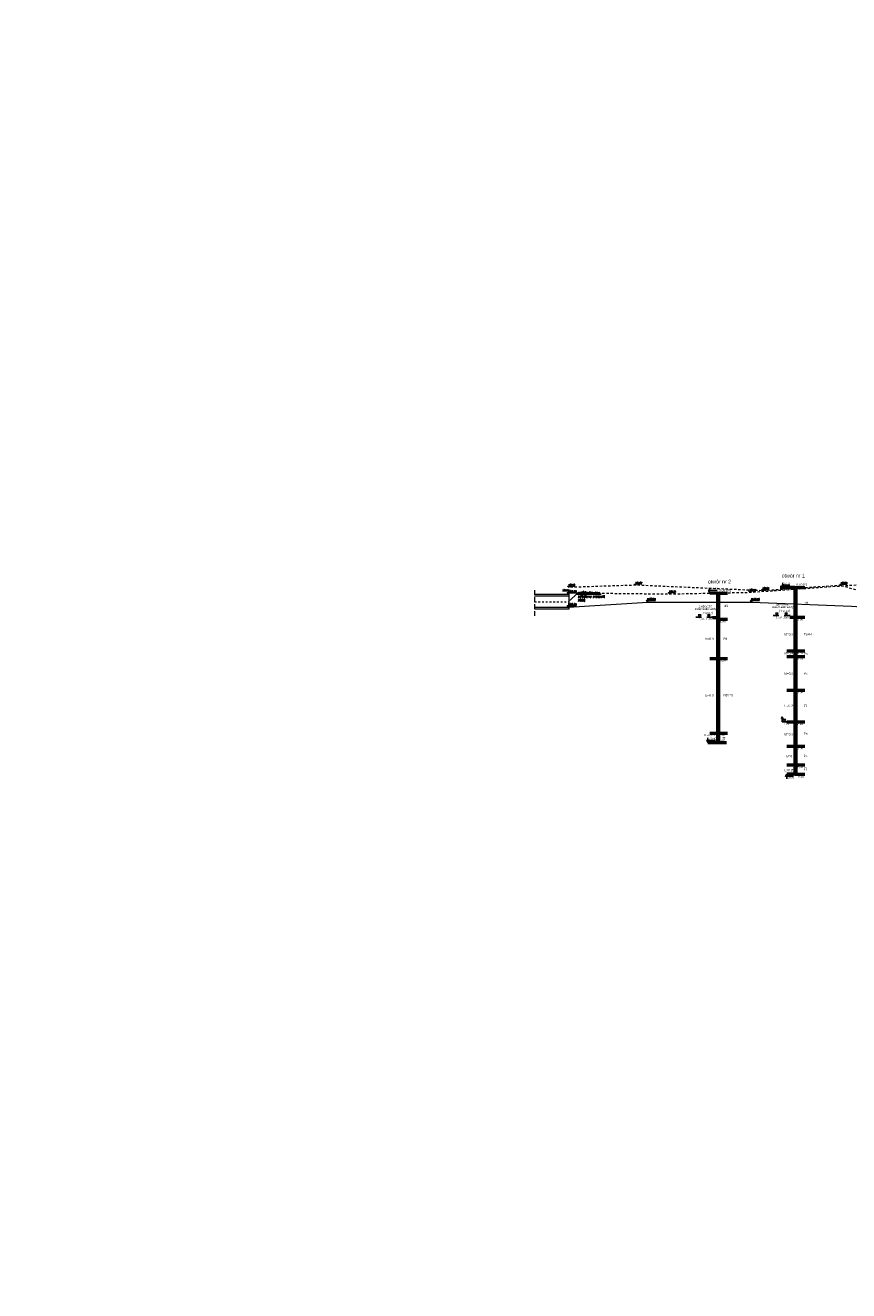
# Model space of a CAD drawing. Header units: metres. Extents: x 0 to 7550187, y 0 to 5738922.
# Tile 8 of 43: x 7549190 to 7549234, y 5738639 to 5738707. Entities that reach past the tile are written whole.
import ezdxf
from ezdxf import colors
from ezdxf.entities.mleader import LeaderData, LeaderLine
from ezdxf.enums import TextEntityAlignment as Align
from ezdxf.math import Vec2, Vec3

# ---------------------------------------------------------------- set-up
doc = ezdxf.new("R2010")
doc.units = ezdxf.units.M
for name, pattern in [('595_zjazdy$0$595_zjazdy$0$dk35_all$0$$AUDIT_BAD_LTYPE1', [0]), ('DGN Style 4', [0.051488, 0.025744, -0.012872, 0, -0.012872]), ('HIDDEN', [0.375, 0.25, -0.125])]:
    doc.linetypes.add(name, pattern=pattern)
for name, color, linetype in [('__STYL_RZĘDNE', 4, 'Continuous'), ('_STYL_OPISY', 7, 'Continuous'), ('_STYL_WYMIARY', 7, 'Continuous'), ('_STYL_WYPOSAŻENIE', 5, 'Continuous')]:
    doc.layers.add(name, color=color, linetype=linetype)
for name, color, linetype, lineweight in [('_STYL_HATCH', 7, 'Continuous', 0), ('_STYL_OPIS', 4, 'Continuous', 0), ('_STYL_TEREN', 4, 'Continuous', 0), ('Osie', 7, 'DGN Style 4', 0)]:
    doc.layers.add(name, color=color, linetype=linetype, lineweight=lineweight)
doc.styles.add('Opis', font='arial.ttf')
doc.styles.add('Romans', font='Romans.shx', dxfattribs={"width": 0.75})
doc.styles.get("Standard").update_dxf_attribs({"font": 'romans.shx', "width": 0.75})

# ---------------------------------------------------------------- blocks, each defined once
blk = doc.blocks.new('O1')
at = {"layer": '_STYL_OPIS', "linetype": 'Continuous'}
h = blk.add_hatch(color=256, dxfattribs=at)
h.dxf.hatch_style = 1
h.paths.add_polyline_path([(7549315.358, 5738685.045), (7549315.432, 5738685.17), (7549315.285, 5738685.17)])
at = {"layer": '_STYL_OPIS', "linetype": 'Continuous', "lineweight": 53}
for p, q in [((7549315.826, 5738686.545), (7549315.043, 5738686.545)), ((7549315.826, 5738686.545), (7549315.826, 5738676.545)), ((7549315.826, 5738686.545), (7549316.365, 5738686.545)), ((7549315.884, 5738686.545), (7549315.884, 5738676.545)), ((7549315.561, 5738684.945), (7549315.826, 5738684.945)), ((7549315.826, 5738684.945), (7549316.365, 5738684.945)), ((7549315.403, 5738683.145), (7549315.826, 5738683.145)), ((7549315.403, 5738682.845), (7549315.826, 5738682.845)), ((7549315.826, 5738683.145), (7549316.365, 5738683.145)), ((7549315.826, 5738682.845), (7549316.365, 5738682.845)), ((7549315.403, 5738681.045), (7549315.826, 5738681.045)), ((7549315.826, 5738681.045), (7549316.365, 5738681.045)), ((7549315.403, 5738679.345), (7549315.826, 5738679.345)), ((7549315.826, 5738679.345), (7549316.365, 5738679.345)), ((7549315.403, 5738678.045), (7549315.826, 5738678.045)), ((7549315.826, 5738678.045), (7549316.365, 5738678.045)), ((7549315.403, 5738677.045), (7549315.826, 5738677.045)), ((7549315.826, 5738676.545), (7549315.403, 5738676.545)), ((7549315.826, 5738677.045), (7549316.365, 5738677.045)), ((7549315.826, 5738676.545), (7549316.365, 5738676.545)), ((7549315.826, 5738676.545), (7549316.365, 5738676.545))]:
    blk.add_line(p, q, dxfattribs=at)
at = {"layer": '_STYL_OPIS', "linetype": '595_zjazdy$0$595_zjazdy$0$dk35_all$0$$AUDIT_BAD_LTYPE1'}
for points in [[(7549315.554, 5738686.668), (7549315.133, 5738686.668), (7549315.186, 5738686.545), (7549315.186, 5738686.793)], [(7549315.756, 5738676.421), (7549315.334, 5738676.421), (7549315.388, 5738676.545), (7549315.388, 5738676.296)]]:
    blk.add_lwpolyline(points, dxfattribs=at)
at = {"layer": '_STYL_OPIS', "linetype": 'Continuous'}
for points in [[(7549314.867, 5738685.045), (7549314.94, 5738685.17), (7549314.794, 5738685.17)], [(7549315.358, 5738685.045), (7549315.432, 5738685.17), (7549315.285, 5738685.17)], [(7549315.28, 5738679.346), (7549315.353, 5738679.471), (7549315.207, 5738679.471)]]:
    blk.add_lwpolyline(points, close=True, dxfattribs=at)
at = {"layer": '_STYL_WYPOSAŻENIE', "lineweight": 25}
for p, q in [((7549314.968, 5738685.045), (7549314.663, 5738685.045)), ((7549315.579, 5738685.045), (7549315.252, 5738685.045)), ((7549315.147, 5738679.611), (7549315.107, 5738679.509)), ((7549315.147, 5738679.346), (7549315.147, 5738679.611)), ((7549315.147, 5738679.611), (7549315.187, 5738679.509)), ((7549315.381, 5738679.346), (7549315.147, 5738679.346))]:
    blk.add_line(p, q, dxfattribs=at)
at = {"layer": '_STYL_OPIS', "color": 6, "lineweight": 25, "style": 'Opis'}
blk.add_text('otwór nr 1', height=0.2, dxfattribs=at).set_placement((7549315.126, 5738687.175), align=Align.MIDDLE_LEFT)
at = {"layer": '_STYL_OPIS', "color": 3, "lineweight": 25, "style": 'Opis'}
for s, height, p in [('157,70', 0.084, (7549315.212, 5738686.76)), ('0,00', 0.12, (7549315.906, 5738686.694)), ('nN', 0.12, (7549316.336, 5738685.73)), ('1,50', 0.108, (7549314.82, 5738684.95)), ('1,50', 0.108, (7549315.206, 5738684.95)), ('1,60', 0.12, (7549315.952, 5738684.842)), ('Id=0,3', 0.12, (7549315.262, 5738684.04)), ('Ps+H', 0.12, (7549316.313, 5738684.038)), ('Id=0,4', 0.12, (7549315.262, 5738683.016)), ('3,40', 0.12, (7549315.952, 5738683.042)), ('3,70', 0.12, (7549315.952, 5738682.742)), ('Ps', 0.12, (7549316.313, 5738683.006)), ('Id=0,5', 0.12, (7549315.262, 5738681.936)), ('Pd', 0.12, (7549316.313, 5738681.924)), ('5,50', 0.12, (7549315.952, 5738680.942)), ('IL=0,25', 0.12, (7549315.234, 5738680.212)), ('π', 0.173, (7549316.313, 5738680.225)), ('7,20', 0.108, (7549315.233, 5738679.252)), ('7,20', 0.12, (7549315.952, 5738679.242)), ('Id=0,5', 0.12, (7549315.262, 5738678.682)), ('Ps', 0.12, (7549316.313, 5738678.717)), ('8,50', 0.12, (7549315.952, 5738677.942)), ('Id=0,6', 0.12, (7549315.357, 5738677.507)), ('Pd', 0.12, (7549316.313, 5738677.519)), ('IL=0,25', 0.12, (7549315.234, 5738676.761)), ('147,70', 0.084, (7549315.414, 5738676.346)), ('9,50', 0.12, (7549315.948, 5738676.942)), ('10,00', 0.12, (7549315.952, 5738676.408)), ('π', 0.173, (7549316.313, 5738676.842))]:
    blk.add_text(s, height=height, dxfattribs=at).set_placement(p, align=Align.MIDDLE_LEFT)
at = {"layer": '_STYL_OPIS', "color": 7, "lineweight": 25, "style": 'Opis'}
blk.add_text('[m]', height=0.1181, dxfattribs=at).set_placement((7549316.26, 5738686.719), align=Align.MIDDLE_LEFT)
at = {"layer": '_STYL_OPIS', "lineweight": 25, "style": 'Opis'}
for s, p in [('zwierciadła wody', (7549314.608, 5738685.496)), ('głębokość ', (7549314.835, 5738685.637)), ('[m.p.p.t]', (7549315.009, 5738685.291))]:
    blk.add_text(s, height=0.108, dxfattribs=at).set_placement(p, align=Align.MIDDLE_LEFT)
blk = doc.blocks.new('O2')
at = {"layer": '_STYL_OPIS', "linetype": 'Continuous'}
h = blk.add_hatch(color=256, dxfattribs=at)
h.dxf.hatch_style = 1
h.paths.add_polyline_path([(7549318.869, 5738685.245), (7549318.942, 5738685.37), (7549318.796, 5738685.37)])
at = {"layer": '_STYL_OPIS', "linetype": 'Continuous', "lineweight": 53}
for p, q in [((7549319.336, 5738686.545), (7549318.916, 5738686.545)), ((7549319.336, 5738686.545), (7549319.336, 5738682.363)), ((7549319.336, 5738686.545), (7549319.874, 5738686.545)), ((7549319.394, 5738686.545), (7549319.394, 5738682.363)), ((7549319.072, 5738685.242), (7549319.336, 5738685.242)), ((7549319.336, 5738685.145), (7549319.874, 5738685.145)), ((7549318.916, 5738683.045), (7549319.336, 5738683.045)), ((7549319.336, 5738683.045), (7549319.874, 5738683.045)), ((7549319.336, 5738682.363), (7549319.336, 5738678.545)), ((7549319.394, 5738682.363), (7549319.394, 5738678.545)), ((7549318.807, 5738678.545), (7549319.278, 5738678.545)), ((7549318.916, 5738679.045), (7549319.394, 5738679.045)), ((7549319.278, 5738678.545), (7549319.816, 5738678.545)), ((7549319.336, 5738679.045), (7549319.874, 5738679.045)), ((7549319.336, 5738679.045), (7549319.874, 5738679.045))]:
    blk.add_line(p, q, dxfattribs=at)
at = {"layer": '_STYL_OPIS', "linetype": '595_zjazdy$0$595_zjazdy$0$dk35_all$0$$AUDIT_BAD_LTYPE1'}
for points in [[(7549319.317, 5738686.686), (7549318.835, 5738686.686), (7549318.896, 5738686.545), (7549318.896, 5738686.828)], [(7549319.228, 5738678.642), (7549318.746, 5738678.642), (7549318.807, 5738678.545), (7549318.807, 5738678.785)]]:
    blk.add_lwpolyline(points, dxfattribs=at)
at = {"layer": '_STYL_OPIS', "linetype": 'Continuous'}
for points in [[(7549318.377, 5738685.245), (7549318.451, 5738685.37), (7549318.304, 5738685.37)], [(7549318.869, 5738685.245), (7549318.942, 5738685.37), (7549318.796, 5738685.37)]]:
    blk.add_lwpolyline(points, close=True, dxfattribs=at)
at = {"layer": '_STYL_WYPOSAŻENIE', "lineweight": 25}
for p, q in [((7549318.479, 5738685.245), (7549318.173, 5738685.245)), ((7549319.09, 5738685.245), (7549318.763, 5738685.245))]:
    blk.add_line(p, q, dxfattribs=at)
at = {"layer": '_STYL_OPIS', "color": 6, "lineweight": 25, "style": 'Opis'}
blk.add_text('otwór nr 2', height=0.2, dxfattribs=at).set_placement((7549318.816, 5738687.156), align=Align.MIDDLE_LEFT)
at = {"layer": '_STYL_OPIS', "color": 3, "lineweight": 25, "style": 'Opis'}
for s, height, p in [('157,40', 0.096, (7549318.925, 5738686.79)), ('0,00', 0.12, (7549319.417, 5738686.694)), ('nN', 0.12, (7549319.67, 5738685.861)), ('1,30', 0.108, (7549318.331, 5738685.15)), ('1,30', 0.108, (7549318.717, 5738685.15)), ('1,40', 0.12, (7549319.463, 5738685.042)), ('Id=0,5', 0.12, (7549318.666, 5738684.103)), ('Pd', 0.12, (7549319.647, 5738684.098)), ('3,50', 0.12, (7549319.463, 5738682.942)), ('Id=0,5', 0.12, (7549318.666, 5738681.063)), ('Pd//Pπ', 0.12, (7549319.647, 5738681.071)), ('IL=0,25', 0.12, (7549318.608, 5738678.94)), ('149,40', 0.096, (7549318.837, 5738678.747)), ('7,50', 0.12, (7549319.404, 5738678.942)), ('8,00', 0.12, (7549319.404, 5738678.627)), ('π', 0.173, (7549319.589, 5738678.788))]:
    blk.add_text(s, height=height, dxfattribs=at).set_placement(p, align=Align.MIDDLE_LEFT)
at = {"layer": '_STYL_OPIS', "color": 7, "lineweight": 25, "style": 'Opis'}
blk.add_text('[m]', height=0.135, dxfattribs=at).set_placement((7549319.808, 5738686.71), align=Align.MIDDLE_LEFT)
at = {"layer": '_STYL_OPIS', "lineweight": 25, "style": 'Opis'}
for s, p in [('głębokość ', (7549318.346, 5738685.837)), ('zwierciadła wody', (7549318.118, 5738685.696)), ('[m.p.p.t]', (7549318.52, 5738685.491))]:
    blk.add_text(s, height=0.108, dxfattribs=at).set_placement(p, align=Align.MIDDLE_LEFT)

msp = doc.modelspace()

# ---------------------------------------------------------------- linework, layer by layer
at = {"layer": '__STYL_RZĘDNE', "color": 150, "lineweight": 0}
for points in [[(7549218.77787, 5738677.14017), (7549218.77787, 5738676.9625), (7549218.7173, 5738677.0359), (7549219.10659, 5738677.0359)], [(7549222.37789, 5738677.26017), (7549222.37789, 5738677.0825), (7549222.31731, 5738677.1559), (7549222.7066, 5738677.1559)], [(7549233.37789, 5738677.25017), (7549233.37789, 5738677.0725), (7549233.31731, 5738677.1459), (7549233.7066, 5738677.1459)], [(7549229.17789, 5738676.96017), (7549229.17789, 5738676.7825), (7549229.11731, 5738676.8559), (7549229.5066, 5738676.8559)]]:
    msp.add_lwpolyline(points, dxfattribs=at)
at = {"layer": '__STYL_RZĘDNE', "color": 190, "lineweight": 0}
for points in [[(7549218.77786, 5738676.86115), (7549218.77786, 5738676.68348), (7549218.83843, 5738676.75689), (7549218.44914, 5738676.75689)], [(7549224.17789, 5738676.79017), (7549224.17789, 5738676.6125), (7549224.11731, 5738676.6859), (7549224.5066, 5738676.6859)], [(7549228.47789, 5738676.88017), (7549228.47789, 5738676.7025), (7549228.41731, 5738676.7759), (7549228.8066, 5738676.7759)]]:
    msp.add_lwpolyline(points, dxfattribs=at)
at = {"layer": '__STYL_RZĘDNE', "color": 4}
for points in [[(7549218.77789, 5738676.80557), (7549218.77789, 5738676.58348), (7549218.70217, 5738676.67524), (7549219.18878, 5738676.67524)], [(7549223.02789, 5738676.39557), (7549223.02789, 5738676.17348), (7549222.95217, 5738676.26524), (7549223.43878, 5738676.26524)], [(7549228.59789, 5738676.38557), (7549228.59789, 5738676.16348), (7549228.52217, 5738676.25524), (7549229.00878, 5738676.25524)], [(7549218.77789, 5738676.11557), (7549218.77789, 5738675.89348), (7549218.70217, 5738675.98524), (7549219.18878, 5738675.98524)]]:
    msp.add_lwpolyline(points, dxfattribs=at)
at = {"layer": '_STYL_HATCH'}
for p, q in [((7549218.77789, 5738676.58348), (7549216.95105, 5738676.58348)), ((7549218.77789, 5738676.49348), (7549216.95105, 5738676.49348)), ((7549218.77787, 5738676.58348), (7549218.77787, 5738675.80348)), ((7549218.76916, 5738675.89348), (7549216.94232, 5738675.89348)), ((7549218.77789, 5738675.80348), (7549216.95105, 5738675.80348))]:
    msp.add_line(p, q, dxfattribs=at)
at = {"layer": '_STYL_HATCH', "color": 190, "linetype": 'HIDDEN', "lineweight": 0, "ltscale": 0.5, "flags": 128}
msp.add_lwpolyline([(7549218.77105, 5738676.67524), (7549224.17789, 5738676.6125), (7549228.47789, 5738676.7025), (7549234.47789, 5738677.12257), (7549236.23586, 5738676.0425), (7549236.63576, 5738676.0425), (7549237.37604, 5738676.43942)], dxfattribs=at)
at = {"layer": '_STYL_HATCH', "color": 150, "linetype": 'HIDDEN', "lineweight": 0, "ltscale": 0.5, "flags": 128}
for points in [[(7549233.37789, 5738677.0725), (7549229.17789, 5738676.7825), (7549222.37789, 5738677.0825), (7549218.77787, 5738676.9625)], [(7549233.37789, 5738677.0725), (7549236.2725, 5738676.2425), (7549236.6725, 5738676.2425), (7549237.37603, 5738676.50788)]]:
    msp.add_lwpolyline(points, dxfattribs=at)
at = {"layer": '_STYL_TEREN', "flags": 128}
msp.add_lwpolyline([(7549235.78789, 5738675.81348), (7549233.93789, 5738675.93348), (7549228.59789, 5738676.16348), (7549223.02789, 5738676.16348), (7549218.76916, 5738675.89348)], dxfattribs=at)
at = {"layer": 'Osie', "color": 7, "linetype": 'HIDDEN'}
msp.add_line((7549216.95105, 5738676.81088), (7549216.95105, 5738675.40082), dxfattribs=at)
at = {"layer": 'Osie', "color": 7, "ltscale": 3}
msp.add_line((7549216.95105, 5738676.19348), (7549218.77787, 5738676.19349), dxfattribs=at)

# ---------------------------------------------------------------- block references
at = {"layer": '_STYL_WYMIARY'}
for name, p in [('O2', (-92.57949, -9.88197)), ('O1', (-84.93096, -9.58197))]:
    msp.add_blockref(name, p, dxfattribs=at)

# ---------------------------------------------------------------- texts
at = {"layer": '__STYL_RZĘDNE', "color": 150, "lineweight": 0, "style": 'Romans', "width": 0.75}
for s, p in [('157.70', (7549218.94965, 5738677.05303)), ('157.82', (7549222.54967, 5738677.17303)), ('157.81', (7549233.54967, 5738677.16303)), ('157.52', (7549229.34967, 5738676.87303))]:
    msp.add_text(s, height=0.08, dxfattribs=at).set_placement(p, align=Align.CENTER)
at = {"layer": '__STYL_RZĘDNE', "color": 190, "lineweight": 0, "style": 'Romans', "width": 0.75}
for s, p in [('157.42', (7549218.60608, 5738676.77402)), ('157.35', (7549224.34967, 5738676.70303)), ('157.44', (7549228.64967, 5738676.79303))]:
    msp.add_text(s, height=0.08, dxfattribs=at).set_placement(p, align=Align.CENTER)
at = {"layer": '__STYL_RZĘDNE', "style": 'Romans', "width": 0.75}
for s, p in [('157.32', (7549218.99261, 5738676.69665)), ('156.91', (7549223.24261, 5738676.28665)), ('156.63', (7549218.99261, 5738676.00665)), ('156.90', (7549228.81261, 5738676.27665))]:
    msp.add_text(s, height=0.1, dxfattribs=at).set_placement(p, align=Align.CENTER)

# ---------------------------------------------------------------- leaders
at = {"layer": '_STYL_OPIS', "color": 5}
ml = msp.add_multileader_mtext('Standard', dxfattribs=at)
ml.set_content('{\\W0.85;prefabrykowany\\Pżelbetowy przepust\\P%%C600}', color=5, style='Romans')
ml.set_leader_properties()
ml.build(insert=Vec2(0, 0))
ml.multileader.update_dxf_attribs({"text_left_attachment_type": 6, "text_right_attachment_type": 6, "dogleg_length": 0.03678, "arrow_head_size": 0.1})
ctx = ml.context
ctx.base_point, ctx.char_height, ctx.arrow_head_size, ctx.landing_gap_size, ctx.plane_origin = Vec3(7549219.23938, 5738676.60881, -201.56535), 0.125, 0.1, 0.04, Vec3(7549220.70369, 5738677.09216, -201.56535)
ctx.left_attachment, ctx.right_attachment = 6, 6
notes = []
notes.append((ctx, [(1, (1, 1, 0), (7549219.2026, 5738676.60881, -201.56535), (1, 0), 0.03678, [(0, [(7549218.78593, 5738676.21057, -201.56535)], 0, [])])]))
ctx.mtext.insert, ctx.mtext.flow_direction = Vec3(7549219.27938, 5738676.75881, -201.56535), 5
at = {"layer": '_STYL_OPIS'}
ml = msp.add_multileader_mtext('Standard', dxfattribs=at)
ml.set_content('{\\W0.85;\\C256;(założono wymianę gruntu Ps+H [otwór 1] na grunt niespoisty nośny,\\Pgrunt w obrębie przepustu należy doprowadzić do parametrów podłoża G1)}', color=5, style='Romans')
ml.set_leader_properties()
ml.build(insert=Vec2(0, 0))
ml.multileader.update_dxf_attribs({"text_left_attachment_type": 6, "text_right_attachment_type": 6, "dogleg_length": 0.03678, "arrow_head_size": 0.1})
ctx = ml.context
ctx.base_point, ctx.char_height, ctx.arrow_head_size, ctx.landing_gap_size, ctx.plane_origin = Vec3(7549263.99159, 5738672.44537), 0.125, 0.1, 0.04, Vec3(7549264.252, 5738672.50888)
ctx.left_attachment, ctx.right_attachment = 6, 6
notes.append((ctx, [(0, (0, 0, 0), (0, 0), (1, 0), 1, [])]))
ctx.mtext.insert, ctx.mtext.flow_direction = Vec3(7549264.03159, 5738672.61204), 5
ml = msp.add_multileader_mtext('Standard', dxfattribs=at)
ml.set_content('{\\W0.85;\\C256;Wykopy}', color=5, style='Romans')
ml.set_leader_properties()
ml.build(insert=Vec2(0, 0))
ml.multileader.update_dxf_attribs({"text_left_attachment_type": 6, "text_right_attachment_type": 6, "dogleg_length": 0.03678, "arrow_head_size": 0.2})
ctx = ml.context
ctx.base_point, ctx.char_height, ctx.arrow_head_size, ctx.landing_gap_size, ctx.plane_origin = Vec3(7549283.20614, 5738671.5904), 0.25, 0.2, 0.08, Vec3(7549283.72696, 5738671.71742)
ctx.left_attachment, ctx.right_attachment = 6, 6
notes.append((ctx, [(0, (0, 0, 0), (0, 0), (1, 0), 1, [])]))
ctx.mtext.insert, ctx.mtext.width, ctx.mtext.flow_direction = Vec3(7549283.28614, 5738671.92373), 4.115638, 5
ml = msp.add_multileader_mtext('Standard', dxfattribs=at)
ml.set_content('{\\W0.85;\\C256;10,5m2x12,3m-(4,2m2*11,7m)=80,01m3}', color=5, style='Romans')
ml.set_leader_properties()
ml.build(insert=Vec2(0, 0))
ml.multileader.update_dxf_attribs({"text_left_attachment_type": 6, "text_right_attachment_type": 6, "dogleg_length": 0.03678, "arrow_head_size": 0.2})
ctx = ml.context
ctx.base_point, ctx.char_height, ctx.arrow_head_size, ctx.landing_gap_size, ctx.plane_origin = Vec3(7549283.20614, 5738670.68915), 0.25, 0.2, 0.08, Vec3(7549283.72696, 5738670.81616)
ctx.left_attachment, ctx.right_attachment = 6, 6
notes.append((ctx, [(0, (0, 0, 0), (0, 0), (1, 0), 1, [])]))
ctx.mtext.insert, ctx.mtext.width, ctx.mtext.flow_direction = Vec3(7549283.28614, 5738671.02248), 4.115638, 5
ml = msp.add_multileader_mtext('Standard', dxfattribs=at)
ml.set_content('{\\W0.85;\\C256;0,15m2*6m=0.9m3}', color=5, style='Romans')
ml.set_leader_properties()
ml.build(insert=Vec2(0, 0))
ml.multileader.update_dxf_attribs({"text_left_attachment_type": 6, "text_right_attachment_type": 6, "dogleg_length": 0.03678, "arrow_head_size": 0.2})
ctx = ml.context
ctx.base_point, ctx.char_height, ctx.arrow_head_size, ctx.landing_gap_size, ctx.plane_origin = Vec3(7549289.41481, 5738669.52038), 0.25, 0.2, 0.08, Vec3(7549289.93562, 5738669.61407)
ctx.left_attachment, ctx.right_attachment = 6, 6
notes.append((ctx, [(0, (0, 0, 0), (0, 0), (1, 0), 1, [])]))
ctx.mtext.insert, ctx.mtext.width, ctx.mtext.flow_direction = Vec3(7549289.49481, 5738669.82038), 2.3428221, 5
ml = msp.add_multileader_mtext('Standard', dxfattribs=at)
ml.set_content('{\\W0.85;\\C256;0,12m2*3m=0.36m3}', color=5, style='Romans')
ml.set_leader_properties()
ml.build(insert=Vec2(0, 0))
ml.multileader.update_dxf_attribs({"text_left_attachment_type": 6, "text_right_attachment_type": 6, "dogleg_length": 0.03678, "arrow_head_size": 0.2})
ctx = ml.context
ctx.base_point, ctx.char_height, ctx.arrow_head_size, ctx.landing_gap_size, ctx.plane_origin = Vec3(7549280.71328, 5738669.46618), 0.25, 0.2, 0.08, Vec3(7549281.2341, 5738669.55986)
ctx.left_attachment, ctx.right_attachment = 6, 6
notes.append((ctx, [(0, (0, 0, 0), (0, 0), (1, 0), 1, [])]))
ctx.mtext.insert, ctx.mtext.width, ctx.mtext.flow_direction = Vec3(7549280.79328, 5738669.76618), 2.3428221, 5
ml = msp.add_multileader_mtext('Standard', dxfattribs=at)
ml.set_content('{\\W0.85;\\C256;0,37m2*11,7m=4.33m3}', color=5, style='Romans')
ml.set_leader_properties()
ml.build(insert=Vec2(0, 0))
ml.multileader.update_dxf_attribs({"text_left_attachment_type": 6, "text_right_attachment_type": 6, "dogleg_length": 0.03678, "arrow_head_size": 0.2})
ctx = ml.context
ctx.base_point, ctx.char_height, ctx.arrow_head_size, ctx.landing_gap_size, ctx.plane_origin = Vec3(7549285.23065, 5738669.04263), 0.25, 0.2, 0.08, Vec3(7549285.75147, 5738669.13632)
ctx.left_attachment, ctx.right_attachment = 6, 6
notes.append((ctx, [(0, (0, 0, 0), (0, 0), (1, 0), 1, [])]))
ctx.mtext.insert, ctx.mtext.width, ctx.mtext.flow_direction = Vec3(7549285.31065, 5738669.34263), 2.3428221, 5
ml = msp.add_multileader_mtext('Standard', dxfattribs=at)
ml.set_content('{\\W0.85;\\C256;10,5m2x12,3m-(1,33m2*12,3m)+0,7*2}', color=5, style='Romans')
ml.set_leader_properties()
ml.build(insert=Vec2(0, 0))
ml.multileader.update_dxf_attribs({"text_left_attachment_type": 6, "text_right_attachment_type": 6, "dogleg_length": 0.03678, "arrow_head_size": 0.2})
ctx = ml.context
ctx.base_point, ctx.char_height, ctx.arrow_head_size, ctx.landing_gap_size, ctx.plane_origin = Vec3(7549283.18923, 5738667.52439), 0.25, 0.2, 0.08, Vec3(7549283.71005, 5738667.65141)
ctx.left_attachment, ctx.right_attachment = 6, 6
notes.append((ctx, [(0, (0, 0, 0), (0, 0), (1, 0), 1, [])]))
ctx.mtext.insert, ctx.mtext.width, ctx.mtext.flow_direction = Vec3(7549283.26923, 5738667.85773), 4.115638, 5
at = {"layer": '_STYL_OPISY', "linetype": 'Continuous'}
ml = msp.add_multileader_mtext('Standard', dxfattribs=at)
ml.set_content('{\\fArial|b0|i0|c238|p34;\\W0.95;DW807}', color=256)
ml.set_leader_properties(linetype='Continuous')
ml.build(insert=Vec2(0, 0))
ml.multileader.update_dxf_attribs({"text_right_attachment_type": 6, "dogleg_length": 0.36, "arrow_head_size": 0.06532})
ctx = ml.context
ctx.base_point, ctx.char_height, ctx.arrow_head_size, ctx.landing_gap_size, ctx.plane_origin, ctx.plane_x_axis, ctx.plane_y_axis = Vec3(7549922.91842, 5738705.78773), 0.54432, 0.06532, 0.03266, Vec3(7549915.78608, 5738708.33501), Vec3(0.89807222, 0.43984802), Vec3(-0.43984802, 0.89807222)
ctx.right_attachment, ctx.text_align_type = 6, 2
notes.append((ctx, [(0, (0, 0, 0), (0, 0), (1, 0), 1, [])]))
ctx.mtext.insert, ctx.mtext.text_direction, ctx.mtext.rotation, ctx.mtext.alignment, ctx.mtext.flow_direction = Vec3(7549924.90976, 5738707.07125), Vec3(0.89807222, 0.43984802), 0.45542944, 3, 5
ml = msp.add_multileader_mtext('Standard', dxfattribs=at)
ml.set_content('{\\fArial|b0|i0|c238|p34;\\W0.95;GARWOLIN}', color=256)
ml.set_leader_properties(linetype='Continuous')
ml.build(insert=Vec2(0, 0))
ml.multileader.update_dxf_attribs({"text_right_attachment_type": 6, "dogleg_length": 0.36, "arrow_head_size": 0.054})
ctx = ml.context
ctx.base_point, ctx.char_height, ctx.arrow_head_size, ctx.landing_gap_size, ctx.plane_origin, ctx.plane_x_axis, ctx.plane_y_axis = Vec3(7549922.68643, 5738702.77508), 0.45, 0.054, 0.027, Vec3(7549916.82354, 5738705.09313), Vec3(0.91514998, 0.40311352), Vec3(-0.40311352, 0.91514998)
ctx.right_attachment, ctx.text_align_type = 6, 2
notes.append((ctx, [(0, (0, 0, 0), (0, 0), (1, 0), 1, [])]))
ctx.mtext.insert, ctx.mtext.text_direction, ctx.mtext.rotation, ctx.mtext.alignment, ctx.mtext.flow_direction = Vec3(7549925.5208, 5738704.27364), Vec3(0.91514998, 0.40311352), 0.41491651, 3, 5
ml = msp.add_multileader_mtext('Standard', dxfattribs=at)
ml.set_content('{\\fArial|b0|i0|c238|p34;\\W0.95;MACIEJOWICE}', color=256)
ml.set_leader_properties(linetype='Continuous')
ml.build(insert=Vec2(0, 0))
ml.multileader.update_dxf_attribs({"text_right_attachment_type": 6, "dogleg_length": 0.36, "arrow_head_size": 0.054})
ctx = ml.context
ctx.base_point, ctx.char_height, ctx.arrow_head_size, ctx.landing_gap_size, ctx.plane_origin, ctx.plane_x_axis, ctx.plane_y_axis = Vec3(7549898.48062, 5738695.72685), 0.45, 0.054, 0.027, Vec3(7549903.75997, 5738702.85813), Vec3(0.9196446, 0.39275158), Vec3(-0.39275158, 0.9196446)
ctx.right_attachment = 6
notes.append((ctx, [(0, (0, 0, 0), (0, 0), (1, 0), 1, [])]))
ctx.mtext.insert, ctx.mtext.text_direction, ctx.mtext.rotation, ctx.mtext.flow_direction = Vec3(7549898.41557, 5738695.9479), Vec3(0.9196446, 0.39275158), 0.40362169, 5
at = {"layer": '_STYL_OPISY'}
ml = msp.add_multileader_mtext('Standard', dxfattribs=at)
ml.set_content('{\\W0.85;\\C256;chodnik}', color=5, style='Romans')
ml.set_leader_properties(color=256, lineweight=-1)
ml.build(insert=Vec2(0, 0))
ml.multileader.update_dxf_attribs({"text_left_attachment_type": 6, "text_right_attachment_type": 6, "dogleg_length": 0.07355, "arrow_head_size": 0.2})
ctx = ml.context
ctx.base_point, ctx.char_height, ctx.arrow_head_size, ctx.landing_gap_size, ctx.plane_origin = Vec3(7549911.27105, 5738695.04221), 0.3, 0.2, 0.08, Vec3(7549912.20485, 5738694.70922)
ctx.left_attachment, ctx.right_attachment = 6, 6
notes.append((ctx, [(0, (0, 0, 0), (0, 0), (1, 0), 1, [])]))
ctx.mtext.insert, ctx.mtext.flow_direction = Vec3(7549911.35105, 5738695.40221), 5
for ctx, leaders in notes:
    for number, flags, end, landing, length, lines in leaders:
        leader = LeaderData()
        leader.index, (leader.has_last_leader_line, leader.has_dogleg_vector, leader.attachment_direction) = number, flags
        leader.last_leader_point, leader.dogleg_vector, leader.dogleg_length = Vec3(end), Vec3(landing), length
        for number, points, colour, breaks in lines:
            line = LeaderLine()
            line.index, line.vertices, line.color, line.breaks = number, Vec3.list(points), colors.encode_raw_color(colour), breaks
            leader.lines.append(line)
        ctx.leaders.append(leader)

doc.saveas('drawing.dxf')
